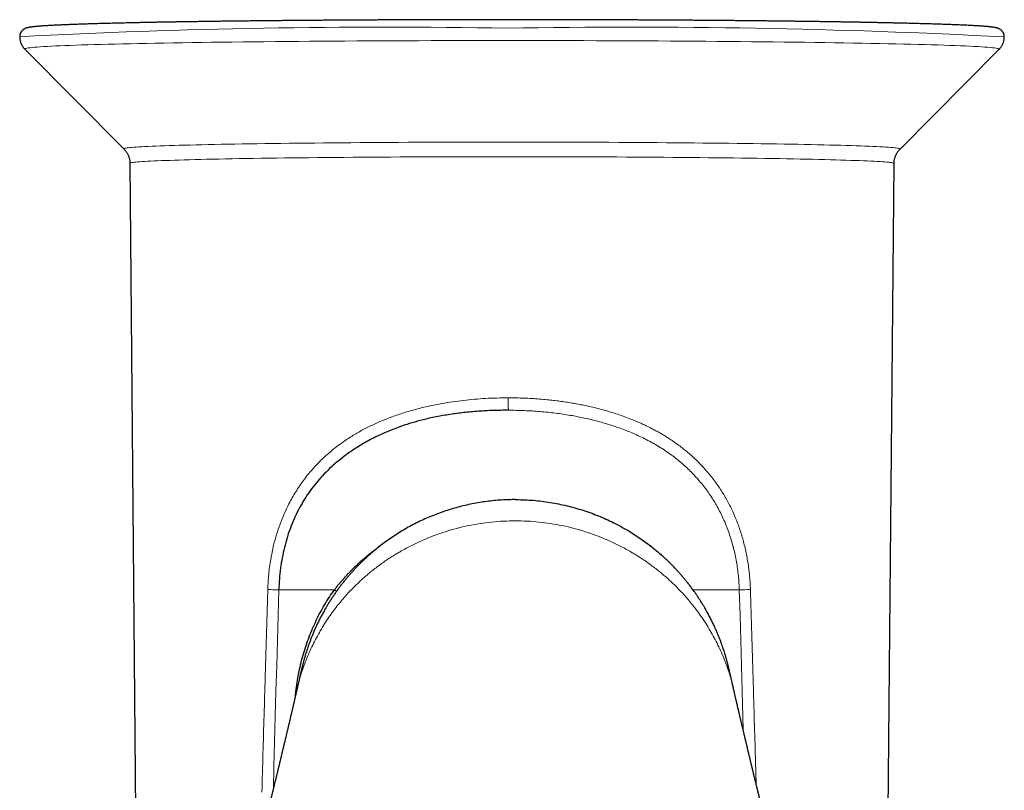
# Model space of a CAD drawing. Header units: millimetres. Extents: x 8 to 961, y 12 to 932.
# Tile 110 of 177: x 535 to 592, y 465 to 510. Entities that reach past the tile are written whole.
import ezdxf

# ---------------------------------------------------------------- set-up
doc = ezdxf.new("R2010")
doc.units = ezdxf.units.MM

msp = doc.modelspace()

# ---------------------------------------------------------------- linework, layer by layer
at = {"color": 7, "linetype": 'Continuous', "lineweight": 30}
for p, q in [((535.362, 507.816), (541.07, 502.069)), ((585.752, 502.061), (591.461, 507.806)), ((541.415, 501.24), (541.735, 463.875)), ((585.074, 463.868), (585.406, 501.233)), ((551.03, 470.946), (551.033, 470.956)), ((576.174, 470.946), (576.172, 470.956))]:
    msp.add_line(p, q, dxfattribs=at)
at = {"color": 8, "linetype": 'Continuous', "lineweight": 0}
for p, q in [((553.184, 476.676), (549.986, 476.676)), ((573.834, 476.676), (576.499, 476.676))]:
    msp.add_line(p, q, dxfattribs=at)
at = {"color": 8, "linetype": 'Continuous', "lineweight": 0, "flags": 128}
for points in [[(563.142, 508.309), (562.407, 508.309), (561.674, 508.308), (560.941, 508.308), (560.211, 508.306), (559.482, 508.305), (558.757, 508.303), (558.034, 508.301), (557.315, 508.298), (556.6, 508.296), (555.89, 508.292), (555.185, 508.289), (554.486, 508.285), (553.793, 508.281), (553.106, 508.277), (552.427, 508.272), (551.755, 508.267), (551.091, 508.261), (550.435, 508.256), (549.789, 508.25), (549.152, 508.244), (548.524, 508.237), (547.907, 508.23), (547.3, 508.223), (546.704, 508.216), (546.12, 508.208), (545.548, 508.2), (544.988, 508.192), (544.44, 508.183), (543.906, 508.175), (543.385, 508.166), (542.877, 508.157), (542.384, 508.147), (541.905, 508.137), (541.441, 508.128), (540.992, 508.118), (540.558, 508.107), (540.14, 508.097), (539.738, 508.086), (539.352, 508.075), (538.983, 508.064), (538.63, 508.053), (538.294, 508.042), (537.976, 508.03), (537.675, 508.019), (537.391, 508.007), (537.126, 507.995), (536.878, 507.983), (536.649, 507.971), (536.438, 507.959), (536.245, 507.946), (536.071, 507.934), (535.916, 507.921), (535.78, 507.909), (535.662, 507.896), (535.564, 507.883), (535.485, 507.871), (535.425, 507.858), (535.384, 507.845), (535.362, 507.832), (535.359, 507.82), (535.362, 507.816)], [(591.461, 507.806), (591.461, 507.807), (591.464, 507.82), (591.447, 507.832), (591.411, 507.845), (591.356, 507.858), (591.282, 507.871), (591.189, 507.883), (591.076, 507.896), (590.945, 507.909), (590.795, 507.921), (590.626, 507.934), (590.438, 507.946), (590.232, 507.959), (590.007, 507.971), (589.765, 507.983), (589.504, 507.995), (589.225, 508.007), (588.929, 508.019), (588.615, 508.03), (588.284, 508.042), (587.936, 508.053), (587.571, 508.064), (587.189, 508.075), (586.791, 508.086), (586.377, 508.097), (585.948, 508.107), (585.503, 508.118), (585.042, 508.128), (584.567, 508.137), (584.078, 508.147), (583.574, 508.157), (583.057, 508.166), (582.526, 508.175), (581.982, 508.183), (581.425, 508.192), (580.856, 508.2), (580.274, 508.208), (579.682, 508.216), (579.078, 508.223), (578.463, 508.23), (577.839, 508.237), (577.204, 508.244), (576.56, 508.25), (575.906, 508.256), (575.245, 508.261), (574.575, 508.267), (573.897, 508.272), (573.213, 508.277), (572.521, 508.281), (571.823, 508.285), (571.12, 508.289), (570.411, 508.292), (569.698, 508.296), (568.98, 508.298), (568.258, 508.301), (567.533, 508.303), (566.805, 508.305), (566.075, 508.306), (565.343, 508.308), (564.61, 508.308), (563.876, 508.309), (563.142, 508.309)], [(541.07, 502.069), (541.067, 502.072), (541.069, 502.082), (541.087, 502.092), (541.119, 502.102), (541.167, 502.112), (541.231, 502.123), (541.309, 502.133), (541.402, 502.143), (541.511, 502.153), (541.635, 502.163), (541.773, 502.173), (541.926, 502.182), (542.095, 502.192), (542.277, 502.202), (542.474, 502.211), (542.686, 502.221), (542.912, 502.23), (543.151, 502.24), (543.405, 502.249), (543.672, 502.258), (543.953, 502.267), (544.248, 502.275), (544.555, 502.284), (544.875, 502.293), (545.208, 502.301), (545.554, 502.309), (545.911, 502.317), (546.281, 502.325), (546.662, 502.333), (547.055, 502.34), (547.46, 502.347), (547.875, 502.355), (548.3, 502.361), (548.736, 502.368), (549.182, 502.375), (549.638, 502.381), (550.104, 502.387), (550.578, 502.393), (551.061, 502.399), (551.553, 502.404), (552.053, 502.409), (552.56, 502.414), (553.075, 502.419), (553.597, 502.424), (554.126, 502.428), (554.662, 502.432), (555.203, 502.436), (555.75, 502.439), (556.302, 502.443), (556.859, 502.446), (557.42, 502.448), (557.986, 502.451), (558.555, 502.453), (559.127, 502.455), (559.703, 502.457), (560.281, 502.458), (560.861, 502.46), (561.443, 502.46), (562.026, 502.461), (562.611, 502.462), (563.196, 502.462), (563.78, 502.462), (564.365, 502.461), (564.949, 502.46), (565.532, 502.46), (566.114, 502.458), (566.693, 502.457), (567.271, 502.455), (567.846, 502.453), (568.417, 502.451), (568.986, 502.448), (569.55, 502.446), (570.11, 502.443), (570.666, 502.439), (571.217, 502.436), (571.762, 502.432), (572.302, 502.428), (572.835, 502.424), (573.363, 502.419), (573.883, 502.414), (574.396, 502.409), (574.902, 502.404), (575.399, 502.399), (575.889, 502.393), (576.37, 502.387), (576.842, 502.381), (577.305, 502.375), (577.758, 502.368), (578.201, 502.361), (578.635, 502.355), (579.058, 502.347), (579.47, 502.34), (579.871, 502.333), (580.261, 502.325), (580.639, 502.317), (581.006, 502.309), (581.36, 502.301), (581.702, 502.293), (582.032, 502.284), (582.349, 502.275), (582.653, 502.267), (582.944, 502.258), (583.221, 502.249), (583.485, 502.24), (583.735, 502.23), (583.971, 502.221), (584.193, 502.211), (584.4, 502.202), (584.594, 502.192), (584.773, 502.182), (584.937, 502.173), (585.086, 502.163), (585.221, 502.153), (585.341, 502.143), (585.445, 502.133), (585.535, 502.123), (585.609, 502.112), (585.668, 502.102), (585.712, 502.092), (585.741, 502.082), (585.754, 502.072), (585.752, 502.061), (585.752, 502.061)], [(585.406, 501.233), (585.405, 501.237), (585.392, 501.247), (585.364, 501.257), (585.321, 501.267), (585.263, 501.277), (585.189, 501.287), (585.101, 501.297), (584.998, 501.307), (584.881, 501.316), (584.748, 501.326), (584.601, 501.336), (584.439, 501.346), (584.263, 501.355), (584.073, 501.365), (583.868, 501.374), (583.65, 501.384), (583.418, 501.393), (583.171, 501.402), (582.912, 501.411), (582.639, 501.42), (582.353, 501.429), (582.053, 501.437), (581.742, 501.446), (581.417, 501.454), (581.08, 501.462), (580.731, 501.47), (580.37, 501.478), (579.998, 501.486), (579.614, 501.494), (579.219, 501.501), (578.813, 501.508), (578.397, 501.515), (577.97, 501.522), (577.534, 501.529), (577.088, 501.535), (576.632, 501.541), (576.167, 501.547), (575.694, 501.553), (575.212, 501.559), (574.722, 501.564), (574.224, 501.569), (573.719, 501.574), (573.207, 501.579), (572.688, 501.583), (572.163, 501.587), (571.632, 501.591), (571.095, 501.595), (570.553, 501.599), (570.006, 501.602), (569.454, 501.605), (568.899, 501.607), (568.339, 501.61), (567.776, 501.612), (567.211, 501.614), (566.642, 501.616), (566.071, 501.617), (565.499, 501.618), (564.925, 501.619), (564.35, 501.62), (563.775, 501.62), (563.199, 501.621), (562.623, 501.62), (562.048, 501.62), (561.474, 501.619), (560.901, 501.618), (560.33, 501.617), (559.761, 501.616), (559.194, 501.614), (558.63, 501.612), (558.07, 501.61), (557.513, 501.607), (556.961, 501.605), (556.412, 501.602), (555.869, 501.599), (555.331, 501.595), (554.798, 501.591), (554.271, 501.587), (553.75, 501.583), (553.236, 501.579), (552.729, 501.574), (552.23, 501.569), (551.738, 501.564), (551.254, 501.559), (550.778, 501.553), (550.311, 501.547), (549.853, 501.541), (549.404, 501.535), (548.965, 501.529), (548.536, 501.522), (548.117, 501.515), (547.708, 501.508), (547.31, 501.501), (546.924, 501.494), (546.548, 501.486), (546.184, 501.478), (545.832, 501.47), (545.492, 501.462), (545.164, 501.454), (544.849, 501.446), (544.546, 501.437), (544.257, 501.429), (543.98, 501.42), (543.717, 501.411), (543.467, 501.402), (543.231, 501.393), (543.009, 501.384), (542.801, 501.374), (542.607, 501.365), (542.427, 501.355), (542.261, 501.346), (542.11, 501.336), (541.974, 501.326), (541.852, 501.316), (541.746, 501.307), (541.653, 501.297), (541.576, 501.287), (541.514, 501.277), (541.467, 501.267), (541.435, 501.257), (541.418, 501.247), (541.415, 501.24)], [(549.986, 476.676), (549.945, 475.218), (549.904, 473.76), (549.864, 472.302), (549.824, 470.844), (549.784, 469.387), (549.744, 467.929), (549.705, 466.471), (549.672, 465.233)], [(576.499, 476.676), (576.541, 475.218), (576.582, 473.76), (576.623, 472.302), (576.664, 470.844), (576.704, 469.387), (576.726, 468.596)]]:
    msp.add_lwpolyline(points, dxfattribs=at)
at = {"color": 8, "linetype": 'Continuous', "lineweight": 0}
for centre, radius, start, end in [((556.055, 110.464), 398.618, 88.9817, 93.01799), ((570.302, 99.37), 409.711, 86.99848, 91.00182), ((640.214, 487.68), 77.016, 179.95946, 180.49194), ((551.225, 521.32), 44.661, 267.5951, 268.4112), ((582.357, 517.096), 49.849, 234.1806, 234.3551), ((575.19, 523.729), 47.071, 271.5932, 272.3729)]:
    msp.add_arc(centre, radius, start, end, dxfattribs=at)
at = {"color": 7, "linetype": 'Continuous', "lineweight": 30}
for points, knots in [([(563.144, 509.51), (563.083, 509.51), (562.907, 509.51), (562.616, 509.51), (562.27, 509.51), (561.925, 509.51), (561.58, 509.509), (561.235, 509.509), (560.89, 509.508), (560.546, 509.508), (560.202, 509.507), (559.859, 509.507), (559.516, 509.506), (559.174, 509.505), (558.832, 509.504), (558.492, 509.503), (558.152, 509.502), (557.812, 509.501), (557.474, 509.5), (557.137, 509.499), (556.8, 509.497), (556.465, 509.496), (556.13, 509.494), (555.797, 509.493), (555.465, 509.491), (555.134, 509.489), (554.804, 509.488), (554.476, 509.486), (554.149, 509.484), (553.824, 509.482), (553.5, 509.48), (553.177, 509.478), (552.856, 509.476), (552.537, 509.473), (552.22, 509.471), (551.904, 509.469), (551.59, 509.466), (551.277, 509.464), (550.967, 509.461), (550.658, 509.458), (550.352, 509.455), (550.047, 509.453), (549.745, 509.45), (549.444, 509.447), (549.146, 509.444), (548.85, 509.441), (548.556, 509.438), (548.265, 509.434), (547.976, 509.431), (547.689, 509.428), (547.405, 509.424), (547.123, 509.421), (546.843, 509.417), (546.566, 509.414), (546.292, 509.41), (546.02, 509.407), (545.751, 509.403), (545.485, 509.399), (545.222, 509.395), (544.961, 509.391), (544.703, 509.387), (544.448, 509.383), (544.196, 509.379), (543.947, 509.375), (543.701, 509.371), (543.458, 509.366), (543.218, 509.362), (542.981, 509.358), (542.747, 509.353), (542.516, 509.349), (542.289, 509.344), (542.065, 509.34), (541.844, 509.335), (541.626, 509.33), (541.412, 509.326), (541.201, 509.321), (540.994, 509.316), (540.79, 509.311), (540.589, 509.306), (540.392, 509.302), (540.198, 509.297), (540.008, 509.291), (539.822, 509.286), (539.639, 509.281), (539.46, 509.276), (539.285, 509.271), (539.113, 509.266), (538.945, 509.26), (538.78, 509.255), (538.62, 509.25), (538.463, 509.244), (538.31, 509.239), (538.161, 509.233), (538.015, 509.228), (537.874, 509.222), (537.736, 509.217), (537.603, 509.211), (537.473, 509.206), (537.347, 509.2), (537.225, 509.194), (537.107, 509.188), (536.993, 509.183), (536.883, 509.177), (536.777, 509.171), (536.674, 509.165), (536.576, 509.159), (536.482, 509.153), (536.392, 509.147), (536.305, 509.141), (536.222, 509.135), (536.144, 509.129), (536.069, 509.122), (535.997, 509.116), (535.93, 509.11), (535.865, 509.103), (535.804, 509.096), (535.745, 509.089), (535.689, 509.081), (535.633, 509.072), (535.578, 509.062), (535.53, 509.052), (535.49, 509.042), (535.46, 509.033), (535.433, 509.024), (535.408, 509.014), (535.384, 509.004), (535.36, 508.993), (535.337, 508.98), (535.314, 508.967), (535.291, 508.951), (535.268, 508.935), (535.244, 508.916), (535.222, 508.894), (535.199, 508.871), (535.177, 508.844), (535.155, 508.814), (535.133, 508.78), (535.113, 508.74), (535.096, 508.698), (535.083, 508.654), (535.073, 508.608), (535.068, 508.566), (535.068, 508.539), (535.068, 508.529)], [0, 0, 0, 0, 0.0041658, 0.0120811, 0.0199964, 0.0279116, 0.0358269, 0.0437422, 0.0516575, 0.0595728, 0.0674881, 0.0754034, 0.0833188, 0.0912341, 0.0991495, 0.1070648, 0.1149802, 0.1228956, 0.1308111, 0.1387265, 0.146642, 0.1545575, 0.162473, 0.1703885, 0.1783041, 0.1862197, 0.1941353, 0.202051, 0.2099667, 0.2178824, 0.2257982, 0.233714, 0.2416299, 0.2495458, 0.2574618, 0.2653778, 0.2732938, 0.2812099, 0.2891261, 0.2970423, 0.3049586, 0.312875, 0.3207914, 0.3287079, 0.3366245, 0.3445412, 0.352458, 0.3603748, 0.3682918, 0.3762088, 0.384126, 0.3920432, 0.3999606, 0.4078781, 0.4157958, 0.4237135, 0.4316315, 0.4395495, 0.4474678, 0.4553862, 0.4633048, 0.4712236, 0.4791426, 0.4870618, 0.4949813, 0.5029009, 0.5108209, 0.5187411, 0.5266617, 0.5345825, 0.5425037, 0.5504252, 0.5583471, 0.5662695, 0.5741923, 0.5821155, 0.5900393, 0.5979636, 0.6058885, 0.6138141, 0.6217403, 0.6296673, 0.6375952, 0.6455239, 0.6534535, 0.6613843, 0.6693162, 0.6772493, 0.6851839, 0.69312, 0.7010578, 0.7089974, 0.7169392, 0.7248832, 0.7328299, 0.7407795, 0.7487323, 0.7566889, 0.7646496, 0.7726151, 0.7805861, 0.7885634, 0.796548, 0.804541, 0.812544, 0.8205587, 0.8285873, 0.8366327, 0.8446983, 0.8527887, 0.8609099, 0.8690699, 0.8772796, 0.8855542, 0.8939158, 0.9023976, 0.9110526, 0.919971, 0.9293238, 0.9394909, 0.9498897, 0.9558047, 0.9607196, 0.9648141, 0.9682826, 0.9712752, 0.9739, 0.9762365, 0.978345, 0.9802725, 0.982057, 0.9837296, 0.9853162, 0.9868386, 0.9883149, 0.9897599, 0.9913424, 0.9929034, 0.9944467, 0.9959759, 0.9974919, 0.9989944, 1, 1, 1, 1]), ([(591.755, 508.519), (591.755, 508.526), (591.756, 508.548), (591.752, 508.585), (591.744, 508.63), (591.733, 508.673), (591.718, 508.713), (591.701, 508.751), (591.681, 508.785), (591.66, 508.817), (591.639, 508.845), (591.616, 508.871), (591.593, 508.893), (591.571, 508.913), (591.548, 508.931), (591.525, 508.947), (591.503, 508.961), (591.481, 508.974), (591.458, 508.986), (591.436, 508.996), (591.413, 509.006), (591.389, 509.015), (591.363, 509.023), (591.335, 509.032), (591.301, 509.041), (591.258, 509.05), (591.206, 509.06), (591.149, 509.069), (591.093, 509.077), (591.035, 509.085), (590.973, 509.092), (590.907, 509.099), (590.838, 509.106), (590.766, 509.112), (590.69, 509.119), (590.611, 509.125), (590.528, 509.131), (590.441, 509.137), (590.351, 509.144), (590.256, 509.15), (590.158, 509.156), (590.056, 509.162), (589.95, 509.167), (589.84, 509.173), (589.726, 509.179), (589.608, 509.185), (589.486, 509.191), (589.36, 509.196), (589.231, 509.202), (589.097, 509.208), (588.96, 509.213), (588.818, 509.219), (588.673, 509.225), (588.524, 509.23), (588.371, 509.236), (588.215, 509.241), (588.054, 509.246), (587.89, 509.252), (587.722, 509.257), (587.551, 509.262), (587.375, 509.268), (587.196, 509.273), (587.014, 509.278), (586.828, 509.283), (586.638, 509.288), (586.445, 509.293), (586.248, 509.298), (586.047, 509.303), (585.843, 509.308), (585.636, 509.313), (585.426, 509.318), (585.211, 509.323), (584.994, 509.328), (584.773, 509.332), (584.549, 509.337), (584.322, 509.342), (584.092, 509.346), (583.858, 509.351), (583.621, 509.355), (583.382, 509.359), (583.139, 509.364), (582.893, 509.368), (582.644, 509.372), (582.392, 509.377), (582.137, 509.381), (581.879, 509.385), (581.619, 509.389), (581.355, 509.393), (581.089, 509.397), (580.821, 509.4), (580.549, 509.404), (580.275, 509.408), (579.998, 509.412), (579.719, 509.415), (579.437, 509.419), (579.153, 509.422), (578.866, 509.426), (578.577, 509.429), (578.286, 509.432), (577.992, 509.436), (577.696, 509.439), (577.398, 509.442), (577.098, 509.445), (576.796, 509.448), (576.491, 509.451), (576.185, 509.454), (575.876, 509.457), (575.566, 509.459), (575.254, 509.462), (574.94, 509.464), (574.624, 509.467), (574.307, 509.469), (573.988, 509.472), (573.667, 509.474), (573.344, 509.476), (573.021, 509.479), (572.695, 509.481), (572.368, 509.483), (572.04, 509.485), (571.711, 509.487), (571.38, 509.488), (571.048, 509.49), (570.715, 509.492), (570.38, 509.493), (570.045, 509.495), (569.708, 509.496), (569.371, 509.498), (569.033, 509.499), (568.694, 509.5), (568.354, 509.501), (568.013, 509.503), (567.671, 509.504), (567.329, 509.505), (566.987, 509.505), (566.643, 509.506), (566.3, 509.507), (565.955, 509.508), (565.611, 509.508), (565.266, 509.509), (564.921, 509.509), (564.575, 509.509), (564.23, 509.51), (563.884, 509.51), (563.544, 509.51), (563.297, 509.51), (563.166, 509.51), (563.144, 509.51)], [0, 0, 0, 0, 0.000601, 0.002058, 0.003503, 0.004938, 0.006366, 0.00779, 0.009216, 0.010649, 0.012098, 0.013576, 0.015097, 0.016678, 0.018341, 0.02011, 0.022012, 0.024082, 0.026361, 0.0289, 0.031766, 0.035048, 0.038874, 0.043439, 0.049077, 0.056454, 0.067209, 0.076759, 0.085591, 0.094001, 0.102903, 0.111503, 0.119908, 0.128184, 0.136367, 0.144483, 0.152548, 0.160574, 0.168568, 0.176537, 0.184485, 0.192417, 0.200335, 0.208241, 0.216137, 0.224025, 0.231905, 0.239779, 0.247648, 0.255512, 0.263372, 0.271229, 0.279082, 0.286932, 0.294779, 0.302624, 0.310468, 0.318309, 0.326149, 0.333987, 0.341824, 0.349659, 0.357493, 0.365327, 0.373159, 0.380991, 0.388821, 0.396651, 0.404481, 0.412309, 0.420137, 0.427965, 0.435792, 0.443619, 0.451445, 0.45927, 0.467096, 0.474921, 0.482746, 0.49057, 0.498394, 0.506218, 0.514041, 0.521865, 0.529688, 0.53751, 0.545333, 0.553156, 0.560978, 0.5688, 0.576622, 0.584444, 0.592265, 0.600087, 0.607908, 0.61573, 0.623551, 0.631372, 0.639193, 0.647014, 0.654834, 0.662655, 0.670476, 0.678296, 0.686117, 0.693937, 0.701757, 0.709578, 0.717398, 0.725218, 0.733038, 0.740858, 0.748678, 0.756498, 0.764318, 0.772137, 0.779957, 0.787777, 0.795596, 0.803416, 0.811236, 0.819055, 0.826875, 0.834694, 0.842514, 0.850333, 0.858153, 0.865972, 0.873792, 0.881611, 0.88943, 0.89725, 0.905069, 0.912888, 0.920708, 0.928527, 0.936346, 0.944166, 0.951985, 0.959804, 0.967623, 0.975443, 0.983262, 0.991081, 0.998489, 1, 1, 1, 1]), ([(535.068, 508.529), (535.068, 508.512), (535.068, 508.474), (535.074, 508.414), (535.083, 508.35), (535.096, 508.287), (535.113, 508.226), (535.134, 508.167), (535.158, 508.111), (535.184, 508.057), (535.213, 508.006), (535.244, 507.958), (535.277, 507.913), (535.311, 507.871), (535.34, 507.839), (535.357, 507.821), (535.364, 507.815)], [0, 0, 0, 0, 0.058939, 0.136906, 0.214355, 0.291309, 0.367783, 0.443783, 0.519302, 0.594323, 0.668823, 0.74278, 0.816191, 0.889092, 0.961583, 1, 1, 1, 1]), ([(591.46, 507.806), (591.465, 507.81), (591.48, 507.826), (591.509, 507.857), (591.545, 507.901), (591.581, 507.95), (591.614, 508.003), (591.646, 508.059), (591.673, 508.119), (591.698, 508.18), (591.718, 508.244), (591.734, 508.309), (591.746, 508.375), (591.753, 508.441), (591.756, 508.489), (591.756, 508.515), (591.755, 508.519)], [0, 0, 0, 0, 0.026224, 0.098121, 0.178421, 0.259275, 0.340491, 0.421967, 0.503532, 0.584991, 0.66617, 0.746933, 0.827193, 0.906906, 0.986052, 1, 1, 1, 1]), ([(541.071, 502.067), (541.076, 502.062), (541.096, 502.042), (541.129, 502.006), (541.169, 501.956), (541.206, 501.905), (541.243, 501.848), (541.277, 501.789), (541.309, 501.724), (541.337, 501.656), (541.361, 501.587), (541.381, 501.517), (541.396, 501.445), (541.407, 501.373), (541.413, 501.305), (541.414, 501.26), (541.414, 501.24)], [0, 0, 0, 0, 0.028106, 0.102292, 0.170025, 0.24653, 0.31599, 0.393821, 0.472098, 0.550356, 0.628391, 0.706073, 0.783319, 0.860086, 0.936355, 1, 1, 1, 1]), ([(585.407, 501.233), (585.407, 501.249), (585.407, 501.288), (585.413, 501.351), (585.422, 501.421), (585.436, 501.49), (585.453, 501.557), (585.474, 501.622), (585.499, 501.685), (585.527, 501.746), (585.557, 501.804), (585.59, 501.86), (585.625, 501.912), (585.662, 501.961), (585.7, 502.006), (585.73, 502.039), (585.747, 502.056), (585.751, 502.06)], [0, 0, 0, 0, 0.049636, 0.124524, 0.198932, 0.272865, 0.346323, 0.419298, 0.491769, 0.563702, 0.635043, 0.705719, 0.775639, 0.844696, 0.912786, 0.979825, 1, 1, 1, 1]), ([(563.2, 487.019), (562.909, 487.016), (562.333, 487.011), (561.481, 486.964), (560.65, 486.89), (559.841, 486.784), (559.054, 486.645), (558.329, 486.483), (557.663, 486.302), (557.053, 486.107), (556.458, 485.885), (555.951, 485.668), (555.525, 485.464), (555.175, 485.282), (554.831, 485.089), (554.493, 484.883), (554.107, 484.63), (553.681, 484.323), (553.228, 483.954), (552.803, 483.564), (552.407, 483.152), (552.04, 482.718), (551.701, 482.262), (551.391, 481.782), (551.111, 481.284), (550.862, 480.767), (550.645, 480.233), (550.458, 479.681), (550.301, 479.112), (550.175, 478.525), (550.08, 477.923), (550.014, 477.305), (549.996, 476.886), (549.986, 476.676)], [0, 0, 0, 0, 0.044767, 0.088533, 0.131415, 0.173533, 0.215017, 0.256001, 0.290145, 0.324121, 0.358013, 0.391909, 0.413257, 0.434663, 0.456147, 0.477731, 0.499435, 0.531999, 0.564059, 0.595698, 0.627005, 0.658071, 0.688989, 0.719854, 0.750761, 0.78127, 0.811776, 0.842376, 0.873162, 0.904229, 0.935667, 0.967563, 1, 1, 1, 1]), ([(563.553, 481.876), (563.269, 481.869), (562.7, 481.854), (561.852, 481.76), (561.013, 481.615), (560.185, 481.414), (559.372, 481.158), (558.578, 480.849), (557.802, 480.488), (557.316, 480.209), (557.069, 480.067)], [0, 0, 0, 0, 0.11948, 0.239444, 0.360472, 0.483118, 0.607893, 0.735269, 0.865745, 1, 1, 1, 1]), ([(563.602, 481.876), (563.602, 481.876), (563.586, 481.876), (563.57, 481.876), (563.553, 481.876)], [0, 0, 0, 0, 0.0007181, 1, 1, 1, 1]), ([(563.602, 481.876), (563.602, 481.876), (563.619, 481.876), (563.635, 481.876), (563.651, 481.876)], [0, 0, 0, 0, 0.0007181, 1, 1, 1, 1]), ([(563.651, 481.876), (563.981, 481.867), (564.64, 481.849), (565.615, 481.724), (566.573, 481.532), (567.503, 481.271), (568.395, 480.945), (569.283, 480.551), (569.838, 480.235), (570.133, 480.068)], [0, 0, 0, 0, 0.138643, 0.277479, 0.416411, 0.557545, 0.698684, 0.839831, 1, 1, 1, 1]), ([(557.071, 480.068), (556.839, 479.922), (556.374, 479.631), (555.761, 479.177), (555.398, 478.862), (555.231, 478.717)], [0, 0, 0, 0, 0.350344, 0.700816, 1, 1, 1, 1]), ([(570.133, 480.068), (570.366, 479.922), (570.83, 479.631), (571.443, 479.177), (571.806, 478.862), (571.974, 478.717)], [0, 0, 0, 0, 0.350344, 0.700816, 1, 1, 1, 1]), ([(555.224, 478.717), (555.22, 478.713), (555.213, 478.707), (555.203, 478.697), (555.195, 478.688), (555.188, 478.681), (555.184, 478.677), (555.182, 478.674), (555.18, 478.672), (555.178, 478.671), (555.176, 478.669), (555.173, 478.667), (555.168, 478.662), (555.16, 478.654), (555.141, 478.637), (555.111, 478.611), (555.071, 478.575), (555.026, 478.533), (554.973, 478.484), (554.911, 478.426), (554.839, 478.358), (554.759, 478.28), (554.67, 478.193), (554.575, 478.097), (554.471, 477.991), (554.361, 477.875), (554.248, 477.752), (554.132, 477.623), (554.013, 477.488), (553.891, 477.344), (553.763, 477.189), (553.632, 477.024), (553.503, 476.856), (553.379, 476.688), (553.258, 476.52), (553.137, 476.344), (553.018, 476.165), (552.903, 475.987), (552.794, 475.81), (552.679, 475.615), (552.558, 475.403), (552.434, 475.174), (552.319, 474.951), (552.209, 474.727), (552.106, 474.504), (552.008, 474.283), (551.919, 474.071), (551.839, 473.869), (551.766, 473.677), (551.701, 473.497), (551.644, 473.332), (551.595, 473.183), (551.552, 473.049), (551.514, 472.925), (551.481, 472.811), (551.451, 472.709), (551.427, 472.621), (551.407, 472.548), (551.391, 472.485), (551.375, 472.426), (551.361, 472.37), (551.35, 472.323), (551.34, 472.284), (551.332, 472.251), (551.322, 472.213), (551.312, 472.169), (551.301, 472.123), (551.291, 472.081), (551.283, 472.046), (551.275, 472.012), (551.264, 471.967), (551.252, 471.915), (551.24, 471.862), (551.23, 471.82), (551.221, 471.779), (551.211, 471.736), (551.2, 471.69), (551.19, 471.646), (551.176, 471.585), (551.158, 471.508), (551.14, 471.428), (551.121, 471.345), (551.105, 471.278), (551.093, 471.226), (551.084, 471.186), (551.075, 471.147), (551.067, 471.11), (551.058, 471.069), (551.048, 471.029), (551.039, 470.99), (551.034, 470.968), (551.031, 470.956)], [0, 0, 0, 0, 0.0031977, 0.0057958, 0.0078022, 0.0092326, 0.0097439, 0.0101345, 0.0102934, 0.0104356, 0.0105702, 0.0111559, 0.0116657, 0.0126792, 0.0148186, 0.0196925, 0.0251511, 0.0316849, 0.0393022, 0.048013, 0.0586115, 0.070503, 0.0837052, 0.0982381, 0.1141234, 0.1313851, 0.1500494, 0.1684147, 0.1880057, 0.2088477, 0.2309675, 0.2543937, 0.2791569, 0.3014711, 0.3248128, 0.3492048, 0.37391, 0.3981685, 0.4219654, 0.4452863, 0.4765488, 0.5068476, 0.5361473, 0.564413, 0.5943219, 0.6228907, 0.6500773, 0.6758411, 0.7001435, 0.7229474, 0.7442128, 0.7623204, 0.7790754, 0.7944551, 0.8084404, 0.8210152, 0.832166, 0.8405374, 0.8478827, 0.8542784, 0.8598168, 0.8646402, 0.8671385, 0.8703513, 0.8737043, 0.8781421, 0.8835593, 0.8882162, 0.8915927, 0.8948104, 0.8995143, 0.9055455, 0.9111711, 0.916089, 0.9200051, 0.9242696, 0.9288049, 0.9334664, 0.9386944, 0.9471489, 0.9553262, 0.9629034, 0.9702402, 0.9738699, 0.9773658, 0.9808484, 0.9844223, 0.9878552, 0.9913913, 0.9953603, 1, 1, 1, 1]), ([(576.173, 470.956), (576.17, 470.968), (576.165, 470.99), (576.156, 471.029), (576.147, 471.069), (576.138, 471.11), (576.129, 471.147), (576.12, 471.186), (576.111, 471.226), (576.1, 471.274), (576.087, 471.332), (576.071, 471.401), (576.055, 471.468), (576.039, 471.539), (576.023, 471.609), (576.01, 471.667), (575.997, 471.721), (575.986, 471.772), (575.976, 471.814), (575.967, 471.852), (575.957, 471.895), (575.947, 471.941), (575.936, 471.984), (575.928, 472.019), (575.922, 472.046), (575.915, 472.074), (575.907, 472.108), (575.898, 472.146), (575.889, 472.186), (575.88, 472.22), (575.872, 472.253), (575.865, 472.284), (575.855, 472.323), (575.843, 472.37), (575.829, 472.426), (575.814, 472.485), (575.797, 472.548), (575.778, 472.62), (575.754, 472.704), (575.727, 472.801), (575.695, 472.908), (575.66, 473.025), (575.62, 473.151), (575.576, 473.287), (575.527, 473.431), (575.471, 473.588), (575.409, 473.755), (575.34, 473.934), (575.264, 474.122), (575.181, 474.318), (575.091, 474.522), (574.989, 474.739), (574.877, 474.969), (574.752, 475.21), (574.616, 475.459), (574.488, 475.681), (574.37, 475.876), (574.267, 476.041), (574.159, 476.208), (574.047, 476.375), (573.924, 476.552), (573.791, 476.736), (573.651, 476.922), (573.515, 477.097), (573.383, 477.261), (573.255, 477.414), (573.132, 477.557), (573.014, 477.689), (572.902, 477.812), (572.796, 477.925), (572.696, 478.03), (572.602, 478.125), (572.514, 478.213), (572.434, 478.292), (572.359, 478.364), (572.292, 478.427), (572.232, 478.484), (572.179, 478.533), (572.133, 478.575), (572.095, 478.61), (572.064, 478.638), (572.042, 478.657), (572.031, 478.667), (572.027, 478.67), (572.026, 478.671), (572.025, 478.672), (572.023, 478.674), (572.021, 478.677), (572.016, 478.681), (572.01, 478.688), (572.002, 478.697), (571.992, 478.707), (571.985, 478.713), (571.981, 478.717)], [0, 0, 0, 0, 0.00464, 0.008609, 0.012145, 0.015578, 0.019152, 0.022634, 0.02613, 0.02976, 0.035922, 0.042188, 0.048869, 0.055908, 0.062872, 0.068782, 0.074244, 0.079432, 0.083663, 0.087743, 0.092299, 0.097382, 0.10214, 0.105787, 0.108405, 0.11113, 0.114743, 0.119218, 0.123458, 0.126926, 0.129648, 0.13286, 0.135359, 0.140182, 0.14572, 0.152116, 0.159462, 0.167833, 0.178446, 0.190357, 0.203554, 0.218024, 0.233751, 0.250715, 0.268894, 0.288264, 0.309802, 0.332585, 0.356587, 0.381775, 0.408119, 0.435586, 0.466155, 0.497927, 0.530857, 0.5649, 0.586849, 0.609207, 0.631963, 0.655084, 0.677711, 0.705251, 0.731344, 0.756025, 0.779329, 0.801285, 0.821926, 0.841276, 0.859264, 0.876027, 0.891586, 0.905962, 0.919174, 0.931238, 0.942171, 0.951986, 0.960697, 0.968314, 0.974848, 0.980307, 0.984697, 0.988026, 0.989293, 0.98943, 0.989564, 0.989707, 0.989865, 0.990256, 0.990767, 0.992198, 0.994204, 0.996802, 1, 1, 1, 1]), ([(550.947, 470.583), (550.958, 470.704), (550.986, 470.999), (551.056, 471.465), (551.15, 471.978), (551.266, 472.485), (551.4, 472.985), (551.555, 473.479), (551.73, 473.968), (551.925, 474.451), (552.141, 474.924), (552.374, 475.384), (552.625, 475.829), (552.893, 476.261), (553.087, 476.538), (553.184, 476.676)], [0, 0, 0, 0, 0.055659, 0.135565, 0.21499, 0.294057, 0.372893, 0.451624, 0.530378, 0.61036, 0.689462, 0.767828, 0.845605, 0.922945, 1, 1, 1, 1]), ([(551.031, 470.946), (551.028, 470.935), (551.022, 470.909), (551.013, 470.869), (551.003, 470.827), (550.994, 470.785), (550.984, 470.743), (550.975, 470.704), (550.967, 470.67), (550.958, 470.633), (550.948, 470.588), (550.936, 470.537), (550.924, 470.484), (550.912, 470.433), (550.901, 470.387), (550.891, 470.342), (550.88, 470.293), (550.868, 470.243), (550.855, 470.19), (550.842, 470.134), (550.829, 470.077), (550.814, 470.014), (550.798, 469.942), (550.779, 469.861), (550.759, 469.776), (550.738, 469.686), (550.715, 469.589), (550.691, 469.488), (550.669, 469.394), (550.649, 469.309), (550.631, 469.23), (550.613, 469.156), (550.595, 469.081), (550.575, 468.996), (550.553, 468.899), (550.529, 468.8), (550.507, 468.708), (550.489, 468.628), (550.472, 468.558), (550.457, 468.495), (550.443, 468.435), (550.428, 468.372), (550.41, 468.296), (550.389, 468.21), (550.365, 468.107), (550.339, 467.997), (550.313, 467.89), (550.292, 467.8), (550.273, 467.723), (550.258, 467.657), (550.243, 467.597), (550.229, 467.538), (550.214, 467.473), (550.196, 467.401), (550.177, 467.321), (550.157, 467.239), (550.139, 467.161), (550.121, 467.087), (550.104, 467.014), (550.087, 466.944), (550.071, 466.879), (550.056, 466.819), (550.042, 466.757), (550.026, 466.691), (550.009, 466.62), (549.992, 466.55), (549.976, 466.486), (549.962, 466.428), (549.95, 466.375), (549.937, 466.324), (549.924, 466.271), (549.909, 466.209), (549.892, 466.137), (549.873, 466.061), (549.855, 465.985), (549.838, 465.915), (549.822, 465.848), (549.807, 465.785), (549.791, 465.722), (549.775, 465.655), (549.756, 465.578), (549.735, 465.49), (549.713, 465.402), (549.694, 465.323), (549.679, 465.261), (549.666, 465.209), (549.654, 465.16), (549.642, 465.11), (549.629, 465.058), (549.616, 465.002), (549.59, 464.898), (549.553, 464.745), (549.512, 464.58), (549.481, 464.453), (549.461, 464.371), (549.443, 464.298), (549.425, 464.224), (549.404, 464.141), (549.381, 464.047), (549.36, 463.961), (549.342, 463.888), (549.328, 463.833), (549.317, 463.785), (549.305, 463.737), (549.291, 463.683), (549.277, 463.623), (549.261, 463.56), (549.24, 463.473), (549.213, 463.366), (549.182, 463.24), (549.152, 463.12), (549.123, 463.002), (549.093, 462.884), (549.062, 462.759), (549.034, 462.646), (549.01, 462.548), (548.991, 462.472), (548.972, 462.398), (548.955, 462.33), (548.941, 462.271), (548.928, 462.222), (548.918, 462.179), (548.907, 462.136), (548.895, 462.088), (548.881, 462.031), (548.864, 461.964), (548.845, 461.889), (548.827, 461.817), (548.812, 461.756), (548.801, 461.712), (548.791, 461.674), (548.782, 461.637), (548.772, 461.597), (548.76, 461.551), (548.748, 461.502), (548.726, 461.416), (548.696, 461.296), (548.663, 461.163), (548.635, 461.053), (548.613, 460.965), (548.591, 460.88), (548.571, 460.798), (548.552, 460.724), (548.534, 460.651), (548.514, 460.575), (548.494, 460.494), (548.473, 460.411), (548.455, 460.339), (548.439, 460.278), (548.426, 460.227), (548.415, 460.181), (548.404, 460.14), (548.394, 460.099), (548.382, 460.053), (548.367, 459.994), (548.35, 459.926), (548.332, 459.857), (548.317, 459.795), (548.303, 459.74), (548.29, 459.692), (548.28, 459.65), (548.27, 459.611), (548.259, 459.57), (548.247, 459.521), (548.232, 459.462), (548.214, 459.392), (548.194, 459.313), (548.173, 459.23), (548.152, 459.147), (548.134, 459.076), (548.12, 459.022), (548.11, 458.986), (548.103, 458.955), (548.095, 458.926), (548.087, 458.894), (548.076, 458.852), (548.062, 458.796), (548.043, 458.724), (548.02, 458.632), (547.993, 458.526), (547.967, 458.425), (547.944, 458.336), (547.922, 458.251), (547.897, 458.152), (547.869, 458.043), (547.84, 457.931), (547.813, 457.826), (547.788, 457.729), (547.765, 457.641), (547.744, 457.558), (547.725, 457.483), (547.708, 457.417), (547.692, 457.357), (547.676, 457.294), (547.657, 457.22), (547.634, 457.132), (547.609, 457.037), (547.584, 456.937), (547.557, 456.836), (547.531, 456.734), (547.482, 456.546), (547.438, 456.374), (547.397, 456.216), (547.382, 456.16), (547.369, 456.109), (547.357, 456.065), (547.349, 456.032), (547.341, 456.002), (547.333, 455.971), (547.322, 455.929), (547.308, 455.876), (547.291, 455.812), (547.272, 455.736), (547.239, 455.61), (547.192, 455.432), (547.147, 455.26), (547.115, 455.135), (547.097, 455.066), (547.08, 455.001), (547.065, 454.944), (547.053, 454.899), (547.044, 454.866), (547.036, 454.835), (547.027, 454.798), (547.013, 454.747), (546.996, 454.682), (546.966, 454.569), (546.926, 454.414), (546.877, 454.226), (546.829, 454.047), (546.792, 453.906), (546.765, 453.802), (546.747, 453.733), (546.729, 453.667), (546.714, 453.607), (546.7, 453.557), (546.689, 453.515), (546.678, 453.472), (546.664, 453.419), (546.646, 453.35), (546.624, 453.268), (546.6, 453.176), (546.573, 453.074), (546.544, 452.968), (546.515, 452.857), (546.486, 452.746), (546.457, 452.637), (546.429, 452.531), (546.402, 452.43), (546.379, 452.345), (546.362, 452.279), (546.348, 452.228), (546.336, 452.182), (546.321, 452.125), (546.301, 452.051), (546.276, 451.957), (546.247, 451.847), (546.213, 451.721), (546.176, 451.58), (546.134, 451.423), (546.088, 451.25), (546.038, 451.063), (545.983, 450.86), (545.925, 450.642), (545.863, 450.409), (545.797, 450.163), (545.752, 449.996), (545.729, 449.912)], [0, 0, 0, 0, 0.00162, 0.003672, 0.005615, 0.007535, 0.009704, 0.01155, 0.012988, 0.014622, 0.016747, 0.019339, 0.021915, 0.024289, 0.026462, 0.02856, 0.030671, 0.033274, 0.035698, 0.038243, 0.041117, 0.043782, 0.04724, 0.051336, 0.055287, 0.059328, 0.064055, 0.06905, 0.073585, 0.07745, 0.081191, 0.084708, 0.087943, 0.091878, 0.096798, 0.101659, 0.105993, 0.10978, 0.112982, 0.11603, 0.118626, 0.121529, 0.125076, 0.129282, 0.133857, 0.139716, 0.144813, 0.149051, 0.152585, 0.155688, 0.158368, 0.16116, 0.164122, 0.167554, 0.171449, 0.175506, 0.179171, 0.182521, 0.185968, 0.189562, 0.192424, 0.195279, 0.19813, 0.201204, 0.204639, 0.208162, 0.211221, 0.2138, 0.21633, 0.218732, 0.221062, 0.22393, 0.227514, 0.231269, 0.234831, 0.238201, 0.241278, 0.24437, 0.247146, 0.250308, 0.253916, 0.25808, 0.262809, 0.266359, 0.269297, 0.271638, 0.273877, 0.276217, 0.278686, 0.281324, 0.28413, 0.293497, 0.303144, 0.307578, 0.311588, 0.314786, 0.318, 0.322125, 0.32665, 0.331312, 0.334431, 0.337046, 0.339148, 0.341305, 0.343852, 0.346778, 0.349825, 0.352875, 0.359105, 0.365117, 0.370794, 0.376332, 0.381863, 0.387622, 0.394172, 0.397917, 0.401557, 0.405094, 0.408391, 0.411202, 0.413521, 0.415413, 0.417348, 0.419631, 0.422306, 0.425465, 0.429109, 0.433108, 0.435686, 0.437763, 0.43938, 0.441077, 0.443018, 0.445204, 0.447577, 0.44996, 0.457446, 0.46469, 0.468956, 0.473136, 0.477273, 0.481161, 0.484735, 0.487877, 0.491513, 0.495565, 0.499519, 0.503284, 0.505858, 0.508307, 0.51051, 0.512453, 0.514185, 0.516321, 0.51905, 0.522607, 0.52594, 0.528906, 0.531506, 0.533756, 0.535788, 0.53747, 0.539339, 0.541677, 0.544481, 0.547726, 0.551681, 0.555656, 0.559651, 0.563573, 0.565727, 0.567414, 0.56871, 0.570072, 0.571584, 0.573244, 0.576151, 0.579545, 0.583549, 0.589321, 0.594578, 0.598024, 0.601966, 0.606727, 0.612196, 0.617585, 0.62274, 0.627167, 0.631406, 0.635408, 0.638989, 0.642131, 0.644835, 0.647515, 0.651139, 0.65538, 0.660074, 0.664835, 0.669648, 0.674513, 0.679429, 0.696422, 0.69919, 0.70194, 0.704465, 0.706531, 0.708137, 0.709284, 0.710705, 0.712676, 0.715203, 0.718287, 0.721925, 0.726012, 0.736275, 0.747365, 0.750685, 0.754071, 0.757314, 0.760011, 0.762154, 0.763744, 0.764817, 0.766559, 0.768987, 0.772101, 0.7759, 0.785259, 0.794233, 0.802822, 0.810928, 0.814358, 0.817657, 0.820826, 0.823767, 0.826174, 0.828026, 0.829704, 0.832371, 0.835654, 0.839549, 0.844056, 0.84895, 0.854045, 0.85934, 0.864834, 0.869834, 0.874988, 0.880037, 0.884321, 0.887127, 0.889443, 0.89157, 0.893817, 0.897569, 0.902073, 0.907327, 0.913329, 0.920077, 0.927567, 0.935797, 0.944761, 0.954456, 0.964878, 0.976022, 0.987882, 1, 1, 1, 1]), ([(581.476, 449.912), (581.453, 449.996), (581.408, 450.163), (581.342, 450.409), (581.279, 450.642), (581.221, 450.86), (581.167, 451.063), (581.117, 451.25), (581.071, 451.423), (581.029, 451.58), (580.991, 451.721), (580.958, 451.847), (580.928, 451.957), (580.903, 452.051), (580.883, 452.126), (580.868, 452.185), (580.854, 452.236), (580.839, 452.293), (580.821, 452.359), (580.8, 452.438), (580.767, 452.565), (580.722, 452.733), (580.676, 452.909), (580.638, 453.049), (580.61, 453.157), (580.584, 453.255), (580.561, 453.342), (580.542, 453.415), (580.525, 453.477), (580.509, 453.539), (580.489, 453.614), (580.465, 453.705), (580.438, 453.81), (580.408, 453.921), (580.378, 454.038), (580.339, 454.183), (580.294, 454.357), (580.252, 454.518), (580.22, 454.636), (580.202, 454.705), (580.187, 454.763), (580.176, 454.805), (580.168, 454.835), (580.162, 454.859), (580.154, 454.888), (580.144, 454.927), (580.131, 454.977), (580.116, 455.035), (580.089, 455.137), (580.053, 455.276), (580.013, 455.431), (579.978, 455.562), (579.949, 455.672), (579.923, 455.772), (579.901, 455.858), (579.884, 455.922), (579.873, 455.967), (579.865, 455.998), (579.856, 456.03), (579.845, 456.073), (579.831, 456.129), (579.814, 456.194), (579.795, 456.265), (579.777, 456.337), (579.742, 456.472), (579.69, 456.67), (579.636, 456.878), (579.596, 457.032), (579.571, 457.13), (579.548, 457.22), (579.528, 457.297), (579.51, 457.367), (579.492, 457.437), (579.471, 457.516), (579.448, 457.606), (579.423, 457.702), (579.398, 457.802), (579.372, 457.903), (579.345, 458.009), (579.317, 458.114), (579.292, 458.213), (579.27, 458.298), (579.253, 458.365), (579.238, 458.423), (579.223, 458.483), (579.205, 458.551), (579.188, 458.62), (579.17, 458.69), (579.153, 458.756), (579.136, 458.82), (579.123, 458.872), (579.112, 458.914), (579.104, 458.948), (579.095, 458.982), (579.085, 459.023), (579.07, 459.08), (579.052, 459.152), (579.031, 459.235), (579.01, 459.314), (578.991, 459.39), (578.974, 459.458), (578.958, 459.519), (578.945, 459.57), (578.934, 459.613), (578.924, 459.653), (578.913, 459.697), (578.9, 459.748), (578.885, 459.806), (578.868, 459.874), (578.849, 459.947), (578.832, 460.017), (578.816, 460.077), (578.803, 460.131), (578.788, 460.189), (578.771, 460.258), (578.751, 460.335), (578.73, 460.417), (578.708, 460.506), (578.685, 460.595), (578.664, 460.679), (578.645, 460.754), (578.627, 460.827), (578.608, 460.902), (578.588, 460.981), (578.567, 461.061), (578.548, 461.14), (578.528, 461.218), (578.509, 461.295), (578.489, 461.373), (578.469, 461.452), (578.45, 461.529), (578.432, 461.6), (578.417, 461.661), (578.402, 461.721), (578.384, 461.79), (578.364, 461.871), (578.344, 461.953), (578.325, 462.026), (578.31, 462.088), (578.297, 462.14), (578.286, 462.185), (578.275, 462.229), (578.262, 462.279), (578.247, 462.339), (578.229, 462.411), (578.208, 462.493), (578.186, 462.584), (578.163, 462.674), (578.136, 462.782), (578.106, 462.906), (578.071, 463.046), (578.036, 463.188), (577.999, 463.335), (577.967, 463.464), (577.94, 463.573), (577.92, 463.655), (577.902, 463.728), (577.887, 463.79), (577.873, 463.846), (577.858, 463.907), (577.841, 463.974), (577.824, 464.046), (577.806, 464.118), (577.789, 464.187), (577.774, 464.249), (577.76, 464.303), (577.747, 464.358), (577.728, 464.434), (577.704, 464.53), (577.676, 464.644), (577.648, 464.759), (577.621, 464.871), (577.595, 464.978), (577.574, 465.061), (577.56, 465.122), (577.55, 465.163), (577.54, 465.203), (577.529, 465.246), (577.517, 465.296), (577.503, 465.355), (577.487, 465.42), (577.471, 465.485), (577.456, 465.546), (577.443, 465.601), (577.429, 465.66), (577.414, 465.72), (577.398, 465.787), (577.381, 465.855), (577.363, 465.929), (577.344, 466.009), (577.323, 466.094), (577.303, 466.176), (577.286, 466.248), (577.271, 466.307), (577.259, 466.359), (577.246, 466.411), (577.232, 466.469), (577.216, 466.538), (577.197, 466.614), (577.179, 466.691), (577.152, 466.803), (577.118, 466.945), (577.082, 467.094), (577.053, 467.215), (577.03, 467.31), (577.007, 467.404), (576.988, 467.484), (576.973, 467.547), (576.961, 467.597), (576.95, 467.645), (576.938, 467.697), (576.924, 467.755), (576.907, 467.823), (576.889, 467.901), (576.867, 467.991), (576.844, 468.089), (576.82, 468.189), (576.798, 468.281), (576.779, 468.362), (576.762, 468.433), (576.747, 468.498), (576.731, 468.564), (576.715, 468.633), (576.696, 468.712), (576.675, 468.802), (576.652, 468.897), (576.631, 468.988), (576.612, 469.067), (576.596, 469.136), (576.581, 469.202), (576.564, 469.271), (576.546, 469.349), (576.526, 469.436), (576.503, 469.533), (576.48, 469.632), (576.457, 469.729), (576.434, 469.825), (576.412, 469.92), (576.389, 470.02), (576.366, 470.119), (576.341, 470.224), (576.319, 470.319), (576.298, 470.409), (576.277, 470.498), (576.257, 470.584), (576.239, 470.664), (576.221, 470.74), (576.204, 470.814), (576.188, 470.886), (576.178, 470.928), (576.173, 470.948)], [0, 0, 0, 0, 0.012122, 0.023981, 0.035124, 0.045544, 0.055239, 0.064202, 0.07243, 0.07992, 0.086667, 0.092669, 0.097923, 0.102426, 0.106177, 0.108599, 0.110888, 0.113494, 0.116673, 0.120426, 0.124733, 0.134901, 0.144453, 0.149845, 0.155017, 0.159833, 0.16399, 0.167474, 0.170284, 0.172862, 0.176349, 0.180957, 0.185951, 0.191248, 0.196848, 0.202672, 0.211995, 0.221747, 0.225613, 0.22896, 0.2317, 0.233834, 0.235004, 0.23597, 0.237339, 0.239198, 0.241548, 0.244388, 0.247581, 0.256119, 0.264208, 0.269708, 0.274978, 0.279897, 0.284003, 0.287248, 0.289035, 0.290384, 0.291699, 0.293712, 0.296438, 0.299719, 0.303101, 0.30651, 0.309946, 0.322432, 0.334815, 0.339674, 0.344466, 0.348802, 0.352496, 0.355571, 0.358771, 0.362537, 0.366873, 0.371624, 0.37624, 0.381067, 0.386104, 0.391334, 0.396135, 0.400205, 0.403541, 0.40565, 0.408524, 0.412044, 0.415397, 0.418436, 0.42194, 0.424922, 0.427541, 0.429322, 0.430915, 0.432363, 0.434235, 0.436701, 0.440598, 0.444533, 0.448449, 0.45193, 0.455314, 0.45824, 0.460662, 0.462582, 0.464347, 0.466391, 0.468794, 0.471587, 0.474784, 0.478386, 0.481997, 0.484839, 0.486942, 0.48973, 0.493065, 0.496776, 0.50069, 0.504807, 0.509435, 0.51345, 0.516816, 0.520155, 0.523794, 0.527567, 0.531373, 0.535259, 0.538814, 0.542499, 0.546239, 0.549981, 0.553725, 0.557212, 0.560098, 0.562462, 0.565718, 0.569936, 0.573971, 0.577438, 0.580341, 0.582787, 0.584827, 0.586732, 0.589097, 0.591943, 0.595255, 0.599406, 0.603697, 0.608121, 0.61231, 0.619122, 0.62567, 0.632301, 0.639298, 0.646676, 0.650742, 0.654783, 0.65833, 0.661187, 0.663505, 0.666397, 0.669756, 0.673104, 0.676639, 0.680047, 0.682974, 0.685349, 0.687812, 0.690765, 0.696119, 0.701564, 0.707026, 0.712366, 0.717522, 0.722212, 0.724241, 0.72619, 0.728068, 0.729961, 0.732244, 0.735141, 0.738424, 0.741539, 0.744404, 0.747018, 0.749386, 0.752717, 0.755629, 0.758901, 0.762388, 0.766195, 0.770241, 0.774407, 0.777873, 0.780541, 0.782826, 0.785225, 0.787893, 0.791134, 0.794953, 0.798754, 0.802117, 0.810769, 0.819044, 0.823212, 0.827948, 0.832601, 0.836598, 0.839268, 0.841513, 0.84367, 0.84611, 0.848887, 0.852002, 0.85568, 0.859956, 0.864804, 0.869615, 0.874124, 0.877936, 0.881036, 0.884255, 0.887206, 0.890379, 0.89411, 0.89836, 0.903112, 0.907611, 0.911317, 0.91428, 0.917372, 0.920705, 0.924153, 0.928391, 0.933047, 0.937964, 0.942313, 0.946854, 0.951668, 0.955781, 0.960963, 0.965737, 0.970651, 0.97441, 0.978594, 0.983222, 0.986647, 0.989832, 0.994016, 0.997142, 1, 1, 1, 1])]:
    msp.add_open_spline(points, degree=3, knots=knots, dxfattribs=at)
at = {"color": 8, "linetype": 'Continuous', "lineweight": 0}
for points, knots in [([(549.351, 476.698), (549.365, 476.989), (549.393, 477.568), (549.509, 478.423), (549.665, 479.188), (549.852, 479.868), (550.055, 480.469), (550.293, 481.059), (550.59, 481.683), (550.954, 482.33), (551.397, 482.987), (551.827, 483.522), (552.222, 483.952), (552.567, 484.291), (552.933, 484.616), (553.32, 484.928), (553.765, 485.252), (554.272, 485.582), (554.847, 485.911), (555.453, 486.213), (556.089, 486.489), (556.756, 486.739), (557.454, 486.962), (558.325, 487.197), (559.377, 487.421), (560.618, 487.602), (561.896, 487.714), (562.761, 487.728), (563.198, 487.735)], [0, 0, 0, 0, 0.042314, 0.084115, 0.125733, 0.157034, 0.188562, 0.220456, 0.252848, 0.293525, 0.334334, 0.375526, 0.400531, 0.425814, 0.451422, 0.477405, 0.503807, 0.537617, 0.571876, 0.606664, 0.642059, 0.678134, 0.714959, 0.7526, 0.813125, 0.874394, 0.936618, 1, 1, 1, 1]), ([(577.139, 476.698), (577.134, 476.822), (577.125, 477.071), (577.096, 477.443), (577.058, 477.812), (577.008, 478.179), (576.946, 478.544), (576.874, 478.907), (576.79, 479.266), (576.696, 479.62), (576.591, 479.968), (576.476, 480.311), (576.349, 480.649), (576.212, 480.981), (576.063, 481.309), (575.904, 481.628), (575.736, 481.937), (575.56, 482.237), (575.374, 482.53), (575.177, 482.816), (574.969, 483.095), (574.751, 483.368), (574.525, 483.63), (574.292, 483.883), (574.052, 484.124), (573.803, 484.359), (573.544, 484.586), (573.275, 484.806), (572.997, 485.018), (572.738, 485.202), (572.503, 485.36), (572.294, 485.493), (572.081, 485.623), (571.863, 485.749), (571.64, 485.872), (571.4, 485.998), (571.14, 486.126), (570.86, 486.256), (570.581, 486.379), (570.264, 486.509), (569.907, 486.645), (569.501, 486.787), (569.086, 486.919), (568.661, 487.042), (568.262, 487.145), (567.892, 487.233), (567.552, 487.306), (567.209, 487.374), (566.861, 487.436), (566.508, 487.492), (566.152, 487.543), (565.795, 487.587), (565.409, 487.629), (564.994, 487.666), (564.548, 487.697), (564.099, 487.719), (563.649, 487.732), (563.348, 487.734), (563.198, 487.735)], [0, 0, 0, 0, 0.018097, 0.036139, 0.054153, 0.072166, 0.090204, 0.108293, 0.12646, 0.144451, 0.16242, 0.180393, 0.198394, 0.216449, 0.234583, 0.252819, 0.270523, 0.288258, 0.306047, 0.323909, 0.341867, 0.35994, 0.37815, 0.395758, 0.41345, 0.431245, 0.449158, 0.467207, 0.485405, 0.50377, 0.516524, 0.529344, 0.542237, 0.555207, 0.568258, 0.581394, 0.596992, 0.612721, 0.628589, 0.643476, 0.664861, 0.686448, 0.708252, 0.730285, 0.752562, 0.769579, 0.786695, 0.803917, 0.821249, 0.838696, 0.856263, 0.873955, 0.891239, 0.912895, 0.93459, 0.956334, 0.978135, 1, 1, 1, 1]), ([(563.2, 487.019), (563.352, 487.018), (563.656, 487.016), (564.111, 487.002), (564.564, 486.979), (565.016, 486.946), (565.468, 486.904), (565.911, 486.854), (566.344, 486.795), (566.765, 486.728), (567.181, 486.653), (567.593, 486.568), (567.99, 486.478), (568.372, 486.381), (568.738, 486.278), (569.099, 486.168), (569.455, 486.05), (569.804, 485.924), (570.151, 485.788), (570.507, 485.637), (570.87, 485.47), (571.237, 485.286), (571.593, 485.091), (571.939, 484.884), (572.272, 484.669), (572.591, 484.445), (572.896, 484.212), (573.19, 483.97), (573.473, 483.716), (573.745, 483.452), (574.006, 483.176), (574.256, 482.89), (574.494, 482.592), (574.72, 482.284), (574.933, 481.966), (575.133, 481.638), (575.321, 481.299), (575.497, 480.951), (575.659, 480.594), (575.807, 480.228), (575.941, 479.854), (576.061, 479.473), (576.167, 479.085), (576.259, 478.693), (576.336, 478.296), (576.399, 477.896), (576.448, 477.492), (576.482, 477.085), (576.494, 476.812), (576.499, 476.676)], [0, 0, 0, 0, 0.023389, 0.04672, 0.070013, 0.093287, 0.116562, 0.140071, 0.162242, 0.184296, 0.20625, 0.228122, 0.24993, 0.270065, 0.29008, 0.309987, 0.329804, 0.349544, 0.369224, 0.389408, 0.41166, 0.433762, 0.455738, 0.477614, 0.499416, 0.520485, 0.541431, 0.562282, 0.583061, 0.603795, 0.62451, 0.645335, 0.666091, 0.686805, 0.707504, 0.728216, 0.748968, 0.769839, 0.790685, 0.811535, 0.832418, 0.85336, 0.874389, 0.895291, 0.916171, 0.937055, 0.957971, 0.978944, 1, 1, 1, 1]), ([(557.016, 478.902), (557.221, 479.015), (557.626, 479.239), (558.264, 479.538), (558.911, 479.802), (559.567, 480.03), (560.229, 480.222), (560.897, 480.379), (561.57, 480.5), (562.245, 480.586), (562.923, 480.64), (563.376, 480.647), (563.602, 480.65)], [0, 0, 0, 0, 0.109773, 0.216705, 0.320996, 0.422852, 0.522503, 0.620218, 0.716446, 0.811567, 0.905961, 1, 1, 1, 1]), ([(570.189, 478.902), (569.984, 479.015), (569.578, 479.239), (568.94, 479.538), (568.294, 479.802), (567.638, 480.03), (566.975, 480.222), (566.307, 480.379), (565.635, 480.5), (564.959, 480.586), (564.281, 480.64), (563.828, 480.647), (563.602, 480.65)], [0, 0, 0, 0, 0.109773, 0.216705, 0.320996, 0.422852, 0.522503, 0.620218, 0.716446, 0.811567, 0.905961, 1, 1, 1, 1]), ([(553.184, 476.676), (553.386, 476.927), (553.79, 477.429), (554.465, 478.114), (555.101, 478.682), (555.532, 478.993), (555.705, 479.118)], [0, 0, 0, 0, 0.273958, 0.546023, 0.817806, 1, 1, 1, 1]), ([(553.335, 475.733), (553.413, 475.831), (553.566, 476.023), (553.804, 476.298), (554.04, 476.558), (554.275, 476.801), (554.505, 477.029), (554.732, 477.24), (554.952, 477.437), (555.169, 477.622), (555.4, 477.81), (555.644, 477.999), (555.901, 478.188), (556.147, 478.36), (556.382, 478.516), (556.604, 478.657), (556.813, 478.785), (556.95, 478.864), (557.016, 478.902)], [0, 0, 0, 0, 0.082289, 0.160871, 0.235885, 0.307462, 0.375723, 0.439649, 0.500589, 0.558638, 0.613884, 0.681585, 0.744869, 0.803891, 0.858791, 0.909699, 0.956733, 1, 1, 1, 1]), ([(573.87, 475.733), (573.792, 475.831), (573.639, 476.023), (573.401, 476.298), (573.164, 476.558), (572.93, 476.801), (572.699, 477.029), (572.473, 477.24), (572.252, 477.437), (572.036, 477.622), (571.805, 477.81), (571.56, 477.999), (571.303, 478.188), (571.057, 478.36), (570.823, 478.516), (570.601, 478.657), (570.391, 478.785), (570.255, 478.864), (570.189, 478.902)], [0, 0, 0, 0, 0.0822894, 0.1608714, 0.2358855, 0.307462, 0.3757231, 0.439649, 0.5005888, 0.5586376, 0.6138843, 0.6815851, 0.744869, 0.8038907, 0.8587913, 0.9096995, 0.9567334, 1, 1, 1, 1]), ([(549.012, 465.035), (549.033, 465.773), (549.074, 467.244), (549.137, 469.441), (549.196, 471.467), (549.25, 473.324), (549.3, 475.014), (549.334, 476.138), (549.351, 476.698)], [0, 0, 0, 0, 0.1898477, 0.3782352, 0.5651626, 0.7110098, 0.8559556, 1, 1, 1, 1]), ([(577.469, 465.493), (577.452, 466.073), (577.415, 467.383), (577.356, 469.419), (577.288, 471.727), (577.216, 474.152), (577.165, 475.851), (577.139, 476.698)], [0, 0, 0, 0, 0.155313, 0.350657, 0.545123, 0.77318, 1, 1, 1, 1]), ([(551.509, 472.513), (551.568, 472.662), (551.685, 472.956), (551.882, 473.39), (552.092, 473.811), (552.315, 474.22), (552.551, 474.617), (552.799, 475.001), (553.058, 475.373), (553.243, 475.614), (553.335, 475.733)], [0, 0, 0, 0, 0.133379, 0.264534, 0.393155, 0.519271, 0.642947, 0.764251, 0.883248, 1, 1, 1, 1]), ([(575.696, 472.513), (575.637, 472.662), (575.52, 472.956), (575.323, 473.39), (575.113, 473.811), (574.89, 474.22), (574.654, 474.617), (574.405, 475.001), (574.146, 475.373), (573.962, 475.614), (573.87, 475.733)], [0, 0, 0, 0, 0.133379, 0.264534, 0.393155, 0.519271, 0.642947, 0.764251, 0.883248, 1, 1, 1, 1]), ([(551.033, 470.956), (551.038, 470.983), (551.072, 471.139), (551.147, 471.421), (551.257, 471.796), (551.377, 472.159), (551.465, 472.396), (551.509, 472.513)], [0, 0, 0, 0, 0.051531, 0.298278, 0.538905, 0.772941, 1, 1, 1, 1]), ([(576.172, 470.956), (576.166, 470.983), (576.132, 471.139), (576.058, 471.421), (575.948, 471.796), (575.828, 472.159), (575.739, 472.396), (575.696, 472.513)], [0, 0, 0, 0, 0.051531, 0.298278, 0.538905, 0.772941, 1, 1, 1, 1])]:
    msp.add_open_spline(points, degree=3, knots=knots, dxfattribs=at)

doc.saveas('drawing.dxf')
